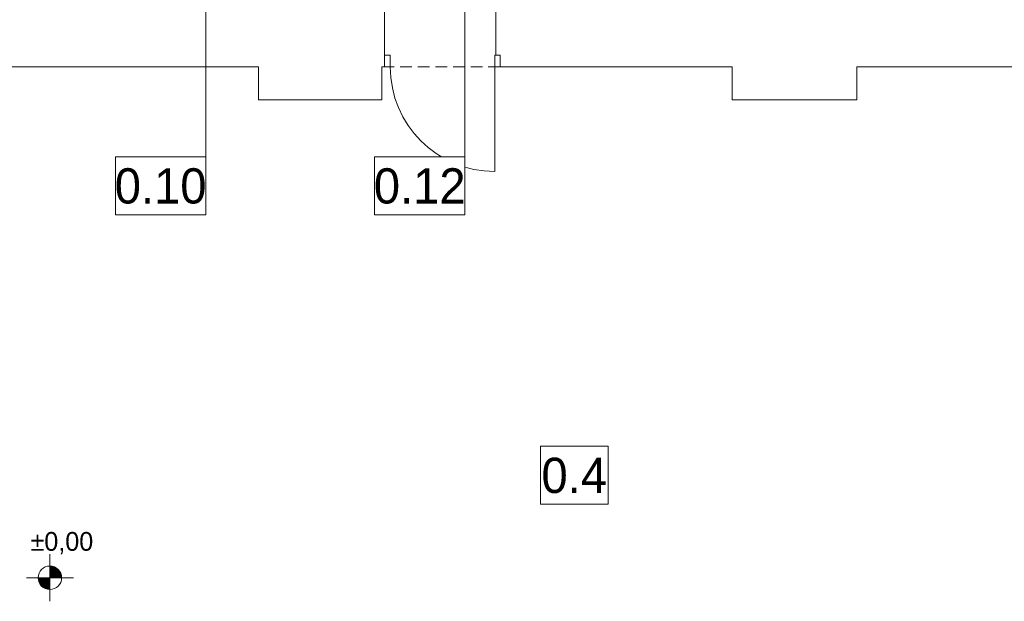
# Model space of a CAD drawing. Extents: x -528673 to -468586, y 24609 to 131944.
# Tile 17 of 87: x -485373 to -476994, y 33477 to 38426. Entities that reach past the tile are written whole.
import ezdxf

# ---------------------------------------------------------------- set-up
doc = ezdxf.new("R2010")
doc.units = 0
doc.header["$MEASUREMENT"] = 0
doc.linetypes.add('Krawędzie ukryte', pattern=[150, 100, -50])
for name, color, linetype in [('#PODKŁAD', 252, 'Continuous'), ('INWENT RURY SPUSTOWE', 252, 'Continuous'), ('INWENT RZĘDNE', 252, 'Continuous')]:
    doc.layers.add(name, color=color, linetype=linetype)
for name, color, linetype, lineweight in [('INWENT OPISY_Nr_Pióra__21', 252, 'Continuous', 9), ('INWENT RURY SPUSTOWE_Nr_Pióra__21', 252, 'Continuous', 9), ('INWENT RZĘDNE_Nr_Pióra__21', 252, 'Continuous', 9), ('INWENT. DRZWI_Nr_Pióra__5', 252, 'Continuous', 13), ('INWENT.ŚCIANY_Nr_Pióra__1', 252, 'Continuous', 25), ('Istniejące stropy_Nr_Pióra__5', 252, 'Continuous', 13)]:
    doc.layers.add(name, color=color, linetype=linetype, lineweight=lineweight)
doc.styles.add('GENERATED_STYLE_1', font='txt')
doc.styles.add('GENERATED_STYLE_3', font='txt')

# ---------------------------------------------------------------- blocks, each defined once
blk = doc.blocks.new('Linia_3', base_point=(-483790, 36765.6))
at = {"layer": 'INWENT RURY SPUSTOWE_Nr_Pióra__21', "linetype": 'Continuous'}
blk.add_hatch(color=256, dxfattribs=at).paths.add_polyline_path([(-483740, 38891.5), (-483743.8, 38910.7), (-483754.6, 38926.9), (-483770.9, 38937.7), (-483790, 38941.5), (-483809.1, 38937.7), (-483825.3, 38926.9), (-483836.2, 38910.7), (-483840, 38891.5), (-483836.2, 38872.4), (-483825.3, 38856.2), (-483809.1, 38845.4), (-483790, 38841.5), (-483770.9, 38845.4), (-483754.6, 38856.2), (-483743.8, 38872.4)], flags=0)
blk.add_line((-483790, 36765.6), (-483790, 38841.5), dxfattribs=at)
blk.add_circle((-483790, 38891.5), 50, dxfattribs=at)
blk = doc.blocks.new('Linia_4', base_point=(-481585.2, 36765.6))
at = {"layer": 'INWENT RURY SPUSTOWE_Nr_Pióra__21', "linetype": 'Continuous'}
blk.add_hatch(color=256, dxfattribs=at).paths.add_polyline_path([(-481535.2, 38891.5), (-481539, 38910.7), (-481549.8, 38926.9), (-481566, 38937.7), (-481585.2, 38941.5), (-481604.3, 38937.7), (-481620.5, 38926.9), (-481631.4, 38910.7), (-481635.2, 38891.5), (-481631.4, 38872.4), (-481620.5, 38856.2), (-481604.3, 38845.4), (-481585.2, 38841.5), (-481566, 38845.4), (-481549.8, 38856.2), (-481539, 38872.4)], flags=0)
blk.add_line((-481585.2, 36765.6), (-481585.2, 38841.5), dxfattribs=at)
blk.add_circle((-481585.2, 38891.5), 50, dxfattribs=at)
blk = doc.blocks.new('Koty wysokościowe_1', base_point=(-485116.6, 33676.8))
at = {"layer": 'INWENT RZĘDNE_Nr_Pióra__21', "linetype": 'Continuous'}
for points in [[(-485116.6, 33676.8), (-485016.6, 33676.8), (-485024.2, 33715), (-485045.9, 33747.5), (-485078.3, 33769.2), (-485116.6, 33776.8)], [(-485116.6, 33676.8), (-485216.6, 33676.8), (-485209, 33638.5), (-485187.3, 33606.1), (-485154.9, 33584.4), (-485116.6, 33576.8)]]:
    blk.add_hatch(color=256, dxfattribs=at).paths.add_polyline_path(points, flags=0)
for p, q in [((-485116.6, 33476.8), (-485116.6, 33876.8)), ((-485316.6, 33676.8), (-484916.6, 33676.8))]:
    blk.add_line(p, q, dxfattribs=at)
blk.add_circle((-485116.6, 33676.8), 100, dxfattribs=at)
at = {"layer": 'INWENT RZĘDNE_Nr_Pióra__21', "insert": (-485281.4, 33876.8), "char_height": 160, "attachment_point": 7, "style": 'GENERATED_STYLE_1'}
blk.add_mtext('{±0,00}', dxfattribs=at)
blk = doc.blocks.new('PARTER')
at = {"layer": 'INWENT. DRZWI_Nr_Pióra__5', "color": 252, "linetype": 'Continuous', "lineweight": 15}
for p, q in [((-482220.2, 38124.5), (-482270.2, 38124.5)), ((-482220.2, 38024.5), (-482220.2, 38124.5)), ((-481330.2, 38024.5), (-481330.2, 38124.5)), ((-481330.2, 38124.5), (-481285.2, 38124.5)), ((-482270.2, 38024.5), (-482220.2, 38024.5)), ((-481285.2, 38024.5), (-481330.2, 38024.5)), ((-481330.2, 38024.5), (-481330.2, 37134.5))]:
    blk.add_line(p, q, dxfattribs=at)
blk.add_arc((-481330.2, 38024.5), 890, 180, 270, dxfattribs=at)
at = {"layer": 'INWENT.ŚCIANY_Nr_Pióra__1', "color": 252, "linetype": 'Continuous', "lineweight": 15}
for p, q in [((-482270.2, 38024.5), (-482270.2, 38534.5)), ((-481320.2, 38124.5), (-481320.2, 38534.5)), ((-481320.2, 38124.5), (-481285.2, 38124.5)), ((-481285.2, 38024.5), (-481285.2, 38124.5)), ((-483340.2, 38024.5), (-486330.2, 38024.5)), ((-483340.2, 37744.5), (-483340.2, 38024.5)), ((-482290.2, 37744.5), (-482290.2, 38024.5)), ((-482270.2, 38024.5), (-482290.2, 38024.5)), ((-481285.2, 38024.5), (-479310.2, 38024.5)), ((-479310.2, 37744.5), (-479310.2, 38024.5)), ((-478250.2, 37744.5), (-478250.2, 38024.5)), ((-478250.2, 38024.5), (-475290.2, 38024.5)), ((-482290.2, 37744.5), (-483340.2, 37744.5)), ((-479310.2, 37744.5), (-478250.2, 37744.5))]:
    blk.add_line(p, q, dxfattribs=at)
at = {"layer": 'Istniejące stropy_Nr_Pióra__5', "color": 252, "linetype": 'Krawędzie ukryte', "lineweight": 15}
blk.add_line((-481285.2, 38024.5), (-482290.2, 38024.5), dxfattribs=at)
at = {"layer": 'INWENT RURY SPUSTOWE', "color": 252, "linetype": 'Continuous', "lineweight": 15}
for name, p in [('Linia_3', (-483790, 36765.6)), ('Linia_4', (-481585.2, 36765.6))]:
    blk.add_blockref(name, p, dxfattribs=at)
at = {"layer": 'INWENT RZĘDNE', "color": 252, "lineweight": 15}
blk.add_blockref('Koty wysokościowe_1', (-485116.6, 33676.8), dxfattribs=at)
at = {"color": 252, "linetype": 'Continuous', "lineweight": 15, "ltscale": 1927576.871588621}
blk.add_wipeout([(-480942.1, 34796.4), (-480366.1, 34796.4), (-480366.1, 34302.2), (-480942.1, 34302.2)], dxfattribs=at).dxf.layer = 'INWENT OPISY_Nr_Pióra__21'
at = {"layer": 'INWENT OPISY_Nr_Pióra__21', "color": 252, "linetype": 'Continuous', "lineweight": 15, "flags": 128}
blk.add_lwpolyline([(-480942.1, 34796.4), (-480366.1, 34796.4), (-480366.1, 34302.2), (-480942.1, 34302.2)], close=True, dxfattribs=at)
at = {"layer": 'INWENT OPISY_Nr_Pióra__21', "color": 252, "linetype": 'Continuous', "lineweight": 15, "insert": (-480654.1, 34394.2), "char_height": 300, "attachment_point": 8, "style": 'GENERATED_STYLE_3'}
blk.add_mtext('{0.4 }', dxfattribs=at)
at = {"color": 252, "linetype": 'Continuous', "lineweight": 15, "ltscale": 1942346.84535699}
blk.add_wipeout([(-484558, 37259.8), (-483790, 37259.8), (-483790, 36765.6), (-484558, 36765.6)], dxfattribs=at).dxf.layer = 'INWENT OPISY_Nr_Pióra__21'
at = {"color": 252, "linetype": 'Continuous', "lineweight": 15, "ltscale": 1933553.343609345}
blk.add_wipeout([(-482353.2, 37259.8), (-481585.2, 37259.8), (-481585.2, 36765.6), (-482353.2, 36765.6)], dxfattribs=at).dxf.layer = 'INWENT OPISY_Nr_Pióra__21'
at = {"layer": 'INWENT OPISY_Nr_Pióra__21', "color": 252, "linetype": 'Continuous', "lineweight": 15, "flags": 128}
for points in [[(-484558, 37259.8), (-483790, 37259.8), (-483790, 36765.6), (-484558, 36765.6)], [(-482353.2, 37259.8), (-481585.2, 37259.8), (-481585.2, 36765.6), (-482353.2, 36765.6)]]:
    blk.add_lwpolyline(points, close=True, dxfattribs=at)
at = {"layer": 'INWENT OPISY_Nr_Pióra__21', "color": 252, "linetype": 'Continuous', "lineweight": 15, "char_height": 300, "attachment_point": 8, "style": 'GENERATED_STYLE_3'}
for s, insert in [('{0.10 }', (-484174, 36857.6)), ('{0.12 }', (-481969.2, 36857.6))]:
    blk.add_mtext(s, dxfattribs=dict(at, insert=insert))

msp = doc.modelspace()

# ---------------------------------------------------------------- block references
at = {"layer": '#PODKŁAD'}
msp.add_blockref('PARTER', (0, 0), dxfattribs=at)

doc.saveas('drawing.dxf')
